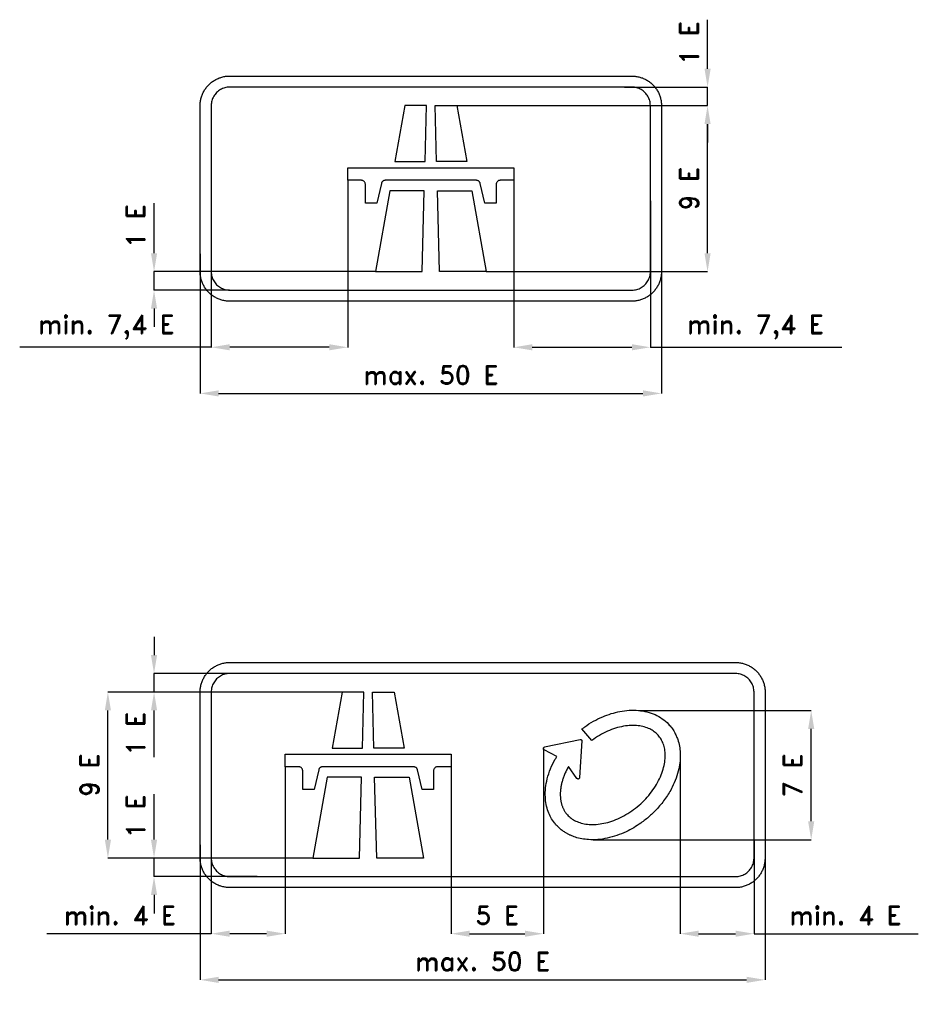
# Model space of a CAD drawing. Header units: millimetres. Extents: x 4784 to 17204, y -492 to 5860.
# Tile 5 of 5: x 14281 to 17204, y 1944 to 5146. Entities that reach past the tile are written whole.
import ezdxf

# ---------------------------------------------------------------- set-up
doc = ezdxf.new("R2010")
doc.units = ezdxf.units.MM
doc.header["$LTSCALE"] = 5
doc.layers.add('Kóty', color=2, linetype='Continuous')
doc.layers.add('Značka', color=7, linetype='Continuous')
doc.styles.get("Standard").update_dxf_attribs({"font": 'romand.shx', "height": 60})
doc.dimstyles.get("Standard").update_dxf_attribs({"dimtxt": 60, "dimasz": 60, "dimexe": 0.18, "dimexo": 0.0625, "dimgap": 30, "dimtad": 1, "dimdec": 0, "dimzin": 0, "dimdsep": 46, "dimtxsty": 'Standard', "dimcen": 0.09, "dimadec": 0, "dimazin": 0, "dimtfac": 1, "dimtdec": 0, "dimtofl": 0, "dimtmove": 0, "dimatfit": 3, "dimfxl": 1, "dimtolj": 1, "dimtzin": 0, "dimarcsym": 0})

# ---------------------------------------------------------------- blocks, each defined once
blk = doc.blocks.new('*D24')
at = {"layer": 'Defpoints', "color": 0, "transparency": 16777216}
for p in [(16429.2, 2762.6), (16669.3, 2479.5), (16669.3, 2174)]:
    blk.add_point(p, dxfattribs=at)
at = {"layer": 'Kóty', "color": 0, "lineweight": -2, "transparency": 16777216}
for p, q in [((16429.2, 2762.5), (16429.2, 2173.8)), ((16669.3, 2479.4), (16669.3, 2173.8)), ((16489.2, 2174), (16609.3, 2174)), ((16669.3, 2174), (17203.6, 2174))]:
    blk.add_line(p, q, dxfattribs=at)
at = {"layer": 'Kóty', "color": 0, "transparency": 16777216}
for points in [[(16489.2, 2184), (16489.2, 2164), (16429.2, 2174)], [(16609.3, 2184), (16609.3, 2164), (16669.3, 2174)]]:
    blk.add_solid(points, dxfattribs=at)
at = {"layer": 'Kóty', "color": 0, "transparency": 16777216, "insert": (16966.4, 2234), "char_height": 60, "attachment_point": 5}
blk.add_mtext('\\A1;min. 4 E', dxfattribs=at)
blk = doc.blocks.new('*D25')
at = {"layer": 'Defpoints', "color": 0, "transparency": 16777216}
for p in [(15984.5, 2776.3), (15684.5, 2737.2), (15984.5, 2174)]:
    blk.add_point(p, dxfattribs=at)
at = {"layer": 'Kóty', "color": 0, "lineweight": -2, "transparency": 16777216}
for p, q in [((15984.5, 2776.3), (15984.5, 2173.8)), ((15684.5, 2737.2), (15684.5, 2173.8)), ((15744.5, 2174), (15924.5, 2174))]:
    blk.add_line(p, q, dxfattribs=at)
at = {"layer": 'Kóty', "color": 0, "transparency": 16777216}
for points in [[(15744.5, 2184), (15744.5, 2164), (15684.5, 2174)], [(15924.5, 2184), (15924.5, 2164), (15984.5, 2174)]]:
    blk.add_solid(points, dxfattribs=at)
at = {"layer": 'Kóty', "color": 0, "transparency": 16777216, "insert": (15834.5, 2234), "char_height": 60, "attachment_point": 5}
blk.add_mtext('\\A1;5 E', dxfattribs=at)
blk = doc.blocks.new('*D26')
at = {"layer": 'Defpoints', "color": 0, "transparency": 16777216}
for p in [(15144.5, 2717), (14904.3, 2479), (14904.3, 2174)]:
    blk.add_point(p, dxfattribs=at)
at = {"layer": 'Kóty', "color": 0, "lineweight": -2, "transparency": 16777216}
for p, q in [((15144.5, 2716.9), (15144.5, 2173.8)), ((14904.3, 2479), (14904.3, 2173.8)), ((14904.3, 2174), (14370, 2174)), ((15084.5, 2174), (14964.3, 2174))]:
    blk.add_line(p, q, dxfattribs=at)
at = {"layer": 'Kóty', "color": 0, "transparency": 16777216}
for points in [[(14964.3, 2184), (14964.3, 2164), (14904.3, 2174)], [(15084.5, 2184), (15084.5, 2164), (15144.5, 2174)]]:
    blk.add_solid(points, dxfattribs=at)
at = {"layer": 'Kóty', "color": 0, "transparency": 16777216, "insert": (14607.2, 2234), "char_height": 60, "attachment_point": 5}
blk.add_mtext('\\A1;min. 4 E', dxfattribs=at)
blk = doc.blocks.new('*D27')
at = {"layer": 'Defpoints', "color": 0, "transparency": 16777216}
for p in [(15348.3, 4624.1), (14904.3, 4597.1), (14904.3, 4081.1)]:
    blk.add_point(p, dxfattribs=at)
at = {"layer": 'Kóty', "color": 0, "lineweight": -2, "transparency": 16777216}
for p, q in [((15348.3, 4624), (15348.3, 4080.9)), ((14904.3, 4597.1), (14904.3, 4080.9)), ((14904.3, 4081.1), (14281.4, 4081.1)), ((15288.3, 4081.1), (14964.3, 4081.1))]:
    blk.add_line(p, q, dxfattribs=at)
at = {"layer": 'Kóty', "color": 0, "transparency": 16777216}
for points in [[(14964.3, 4091.1), (14964.3, 4071.1), (14904.3, 4081.1)], [(15288.3, 4091.1), (15288.3, 4071.1), (15348.3, 4081.1)]]:
    blk.add_solid(points, dxfattribs=at)
at = {"layer": 'Kóty', "color": 0, "transparency": 16777216, "insert": (14562.9, 4146.8), "char_height": 60, "attachment_point": 5}
blk.add_mtext('\\A1;min. 7,4 E', dxfattribs=at)
blk = doc.blocks.new('*D28')
at = {"layer": 'Defpoints', "color": 0, "transparency": 16777216}
for p in [(15888.3, 4624.1), (16332.3, 4557.4), (16332.3, 4081.1)]:
    blk.add_point(p, dxfattribs=at)
at = {"layer": 'Kóty', "color": 0, "lineweight": -2, "transparency": 16777216}
for p, q in [((15888.3, 4624.1), (15888.3, 4080.9)), ((16332.3, 4557.4), (16332.3, 4080.9)), ((15948.3, 4081.1), (16272.3, 4081.1)), ((16332.3, 4081.1), (16955.2, 4081.1))]:
    blk.add_line(p, q, dxfattribs=at)
at = {"layer": 'Kóty', "color": 0, "transparency": 16777216}
for points in [[(15948.3, 4091.1), (15948.3, 4071.1), (15888.3, 4081.1)], [(16272.3, 4091.1), (16272.3, 4071.1), (16332.3, 4081.1)]]:
    blk.add_solid(points, dxfattribs=at)
at = {"layer": 'Kóty', "color": 0, "transparency": 16777216, "insert": (16673.7, 4146.8), "char_height": 60, "attachment_point": 5}
blk.add_mtext('\\A1;min. 7,4 E', dxfattribs=at)
blk = doc.blocks.new('*D29')
at = {"layer": 'Defpoints', "color": 0, "transparency": 16777216}
for p in [(15703.1, 4867.1), (16518.3, 4867.1), (15798.3, 4327.1)]:
    blk.add_point(p, dxfattribs=at)
at = {"layer": 'Kóty', "color": 0, "lineweight": -2, "transparency": 16777216}
for p, q in [((15703.2, 4867.1), (16518.5, 4867.1)), ((16518.3, 4387.1), (16518.3, 4807.1)), ((15798.4, 4327.1), (16518.5, 4327.1))]:
    blk.add_line(p, q, dxfattribs=at)
at = {"layer": 'Kóty', "color": 0, "transparency": 16777216}
for points in [[(16508.3, 4807.1), (16528.3, 4807.1), (16518.3, 4867.1)], [(16508.3, 4387.1), (16528.3, 4387.1), (16518.3, 4327.1)]]:
    blk.add_solid(points, dxfattribs=at)
at = {"layer": 'Kóty', "color": 0, "transparency": 16777216, "insert": (16458.3, 4597.1), "char_height": 60, "attachment_point": 5, "rotation": 90}
blk.add_mtext('\\A1;9 E', dxfattribs=at)
blk = doc.blocks.new('*D30')
at = {"layer": 'Defpoints', "color": 0, "transparency": 16777216}
for p in [(16293.6, 2900), (16855.3, 2900), (16146.1, 2479.5)]:
    blk.add_point(p, dxfattribs=at)
at = {"layer": 'Kóty', "color": 0, "lineweight": -2, "transparency": 16777216}
for p, q in [((16293.7, 2900), (16855.5, 2900)), ((16855.3, 2539.5), (16855.3, 2840)), ((16146.2, 2479.5), (16855.5, 2479.5))]:
    blk.add_line(p, q, dxfattribs=at)
at = {"layer": 'Kóty', "color": 0, "transparency": 16777216}
for points in [[(16845.3, 2840), (16865.3, 2840), (16855.3, 2900)], [(16845.3, 2539.5), (16865.3, 2539.5), (16855.3, 2479.5)]]:
    blk.add_solid(points, dxfattribs=at)
at = {"layer": 'Kóty', "color": 0, "transparency": 16777216, "insert": (16795.3, 2689.7), "char_height": 60, "attachment_point": 5, "rotation": 90}
blk.add_mtext('\\A1;7 E', dxfattribs=at)
blk = doc.blocks.new('*D31')
at = {"layer": 'Defpoints', "color": 0, "transparency": 16777216}
for p in [(14568.3, 2960), (15329.6, 2960), (15234.4, 2420)]:
    blk.add_point(p, dxfattribs=at)
at = {"layer": 'Kóty', "color": 0, "lineweight": -2, "transparency": 16777216}
for p, q in [((15329.6, 2960), (14568.1, 2960)), ((14568.3, 2480), (14568.3, 2900)), ((15234.4, 2420), (14568.1, 2420))]:
    blk.add_line(p, q, dxfattribs=at)
at = {"layer": 'Kóty', "color": 0, "transparency": 16777216}
for points in [[(14558.3, 2900), (14578.3, 2900), (14568.3, 2960)], [(14558.3, 2480), (14578.3, 2480), (14568.3, 2420)]]:
    blk.add_solid(points, dxfattribs=at)
at = {"layer": 'Kóty', "color": 0, "transparency": 16777216, "insert": (14508.3, 2690), "char_height": 60, "attachment_point": 5, "rotation": 90}
blk.add_mtext('\\A1;9 E', dxfattribs=at)
blk = doc.blocks.new('*D32')
at = {"layer": 'Defpoints', "color": 0, "transparency": 16777216}
for p in [(14868.3, 4384.6), (16368.3, 4384.6), (16368.3, 3931.1)]:
    blk.add_point(p, dxfattribs=at)
at = {"layer": 'Kóty', "color": 0, "lineweight": -2, "transparency": 16777216}
for p, q in [((14868.3, 4384.5), (14868.3, 3930.9)), ((16368.3, 4384.5), (16368.3, 3930.9)), ((14928.3, 3931.1), (16308.3, 3931.1))]:
    blk.add_line(p, q, dxfattribs=at)
at = {"layer": 'Kóty', "color": 0, "transparency": 16777216}
for points in [[(14928.3, 3941.1), (14928.3, 3921.1), (14868.3, 3931.1)], [(16308.3, 3941.1), (16308.3, 3921.1), (16368.3, 3931.1)]]:
    blk.add_solid(points, dxfattribs=at)
at = {"layer": 'Kóty', "color": 0, "transparency": 16777216, "insert": (15618.3, 3991.1), "char_height": 60, "attachment_point": 5}
blk.add_mtext('\\A1;max. 50 E', dxfattribs=at)
blk = doc.blocks.new('*D33')
at = {"layer": 'Defpoints', "color": 0, "transparency": 16777216}
for p in [(14868.3, 2462.6), (16705.3, 2462.6), (16705.3, 2024)]:
    blk.add_point(p, dxfattribs=at)
at = {"layer": 'Kóty', "color": 0, "lineweight": -2, "transparency": 16777216}
for p, q in [((14868.3, 2462.6), (14868.3, 2023.8)), ((16705.3, 2462.6), (16705.3, 2023.8)), ((14928.3, 2024), (16645.3, 2024))]:
    blk.add_line(p, q, dxfattribs=at)
at = {"layer": 'Kóty', "color": 0, "transparency": 16777216}
for points in [[(14928.3, 2034), (14928.3, 2014), (14868.3, 2024)], [(16645.3, 2034), (16645.3, 2014), (16705.3, 2024)]]:
    blk.add_solid(points, dxfattribs=at)
at = {"layer": 'Kóty', "color": 0, "transparency": 16777216, "insert": (15786.8, 2084), "char_height": 60, "attachment_point": 5}
blk.add_mtext('\\A1;max. 50 E', dxfattribs=at)

msp = doc.modelspace()

# ---------------------------------------------------------------- linework, layer by layer
at = {"layer": 'Kóty'}
for p, q in [((16518.3, 4987.1), (16518.3, 5146.5)), ((16247.9, 4927.1), (16518.5, 4927.1)), ((16285.4, 4867.1), (16518.5, 4867.1)), ((16518.3, 4807.1), (16518.3, 4747.1)), ((14718.3, 4387.1), (14718.3, 4549.5)), ((15438.2, 4327.1), (14718.1, 4327.1)), ((14964.2, 4267.1), (14718.1, 4267.1)), ((14718.3, 4207.1), (14718.3, 4147.1)), ((14718.3, 3140), (14718.3, 3080)), ((15068.6, 3020), (14718.1, 3020)), ((15329.6, 2960), (14718.1, 2960)), ((14718.3, 2747.6), (14718.3, 2900)), ((14718.3, 2480), (14718.3, 2628.1)), ((15212.6, 2420), (14718.1, 2420)), ((15053.6, 2360), (14718.1, 2360)), ((14718.3, 2300), (14718.3, 2240))]:
    msp.add_line(p, q, dxfattribs=at)
for points in [[(16518.3, 4867.1), (16518.3, 4927.1)], [(14718.3, 4267.1), (14718.3, 4327.1)], [(14718.3, 2960), (14718.3, 3020)], [(14718.3, 2360), (14718.3, 2420)]]:
    msp.add_lwpolyline(points, dxfattribs=at)
for points in [[(16508.3, 4987.1), (16528.3, 4987.1), (16518.3, 4927.1)], [(16508.3, 4807.1), (16528.3, 4807.1), (16518.3, 4867.1)], [(14708.3, 4387.1), (14728.3, 4387.1), (14718.3, 4327.1)], [(14708.3, 4207.1), (14728.3, 4207.1), (14718.3, 4267.1)], [(14708.3, 3080), (14728.3, 3080), (14718.3, 3020)], [(14708.3, 2900), (14728.3, 2900), (14718.3, 2960)], [(14708.3, 2480), (14728.3, 2480), (14718.3, 2420)], [(14708.3, 2300), (14728.3, 2300), (14718.3, 2360)]]:
    msp.add_solid(points, dxfattribs=at)
at = {"layer": 'Značka', "color": 3}
for points in [[(14964.3, 4231.1), (14963.9, 4231.1), (14963.5, 4231.1, -0.03218), (14951.2, 4232, -0.035443), (14939, 4234.5, -0.036267), (14927.2, 4238.5, -0.034421), (14916.1, 4244.1, -0.033721), (14905.7, 4251, -0.034085), (14896.4, 4259.2, -0.034209), (14888.2, 4268.5, -0.034229), (14881.3, 4278.9, -0.034044), (14875.7, 4290, -0.033412), (14871.7, 4301.8, -0.034127), (14869.1, 4314, -0.036745), (14868.3, 4326.4), (14868.3, 4326.7), (14868.3, 4327.1), (14868.3, 4867.1), (14868.3, 4867.5), (14868.3, 4867.9, -0.03218), (14869.2, 4880.3, -0.035443), (14871.7, 4892.4, -0.036267), (14875.7, 4904.2, -0.034421), (14881.3, 4915.3, -0.033721), (14888.2, 4925.7, -0.034085), (14896.4, 4935, -0.034209), (14905.7, 4943.2, -0.034229), (14916.1, 4950.1, -0.034044), (14927.2, 4955.7, -0.033412), (14939, 4959.7, -0.034127), (14951.2, 4962.3, -0.036745), (14963.5, 4963.1), (14963.9, 4963.1), (14964.3, 4963.1), (16272.3, 4963.1), (16272.7, 4963.1), (16273.1, 4963.1, -0.03218), (16285.5, 4962.2, -0.035443), (16297.6, 4959.7, -0.036267), (16309.4, 4955.7, -0.034421), (16320.5, 4950.1, -0.033721), (16330.9, 4943.2, -0.034085), (16340.2, 4935, -0.034209), (16348.4, 4925.7, -0.034229), (16355.3, 4915.3, -0.034044), (16360.9, 4904.2, -0.033412), (16364.9, 4892.4, -0.034127), (16367.5, 4880.3, -0.036745), (16368.3, 4867.9), (16368.3, 4867.5), (16368.3, 4867.1), (16368.3, 4327.1), (16368.3, 4326.7), (16368.3, 4326.4, -0.03218), (16367.4, 4314, -0.035443), (16364.9, 4301.8, -0.036267), (16360.9, 4290, -0.034421), (16355.3, 4278.9, -0.033721), (16348.4, 4268.6, -0.034085), (16340.2, 4259.2, -0.034209), (16330.9, 4251, -0.034229), (16320.5, 4244.1, -0.034044), (16309.4, 4238.5, -0.033412), (16297.6, 4234.5, -0.034127), (16285.4, 4231.9, -0.036745), (16273.1, 4231.1), (16272.7, 4231.1), (16272.3, 4231.1), (14964.3, 4231.1)], [(14964.3, 4231.1), (14963.9, 4231.1), (14963.5, 4231.1, -0.03218), (14951.2, 4232, -0.035443), (14939, 4234.5, -0.036267), (14927.2, 4238.5, -0.034421), (14916.1, 4244.1, -0.033721), (14905.7, 4251, -0.034085), (14896.4, 4259.2, -0.034209), (14888.2, 4268.5, -0.034229), (14881.3, 4278.9, -0.034044), (14875.7, 4290, -0.033412), (14871.7, 4301.8, -0.034127), (14869.1, 4314, -0.036745), (14868.3, 4326.4), (14868.3, 4326.7), (14868.3, 4327.1), (14868.3, 4867.1), (14868.3, 4867.5), (14868.3, 4867.9, -0.03218), (14869.2, 4880.3, -0.035443), (14871.7, 4892.4, -0.036267), (14875.7, 4904.2, -0.034421), (14881.3, 4915.3, -0.033721), (14888.2, 4925.7, -0.034085), (14896.4, 4935, -0.034209), (14905.7, 4943.2, -0.034229), (14916.1, 4950.1, -0.034044), (14927.2, 4955.7, -0.033412), (14939, 4959.7, -0.034127), (14951.2, 4962.3, -0.036745), (14963.5, 4963.1), (14963.9, 4963.1), (14964.3, 4963.1), (16272.3, 4963.1), (16272.7, 4963.1), (16273.1, 4963.1, -0.03218), (16285.5, 4962.2, -0.035443), (16297.6, 4959.7, -0.036267), (16309.4, 4955.7, -0.034421), (16320.5, 4950.1, -0.033721), (16330.9, 4943.2, -0.034085), (16340.2, 4935, -0.034209), (16348.4, 4925.7, -0.034229), (16355.3, 4915.3, -0.034044), (16360.9, 4904.2, -0.033412), (16364.9, 4892.4, -0.034127), (16367.5, 4880.3, -0.036745), (16368.3, 4867.9), (16368.3, 4867.5), (16368.3, 4867.1), (16368.3, 4327.1), (16368.3, 4326.7), (16368.3, 4326.4, -0.03218), (16367.4, 4314, -0.035443), (16364.9, 4301.8, -0.036267), (16360.9, 4290, -0.034421), (16355.3, 4278.9, -0.033721), (16348.4, 4268.6, -0.034085), (16340.2, 4259.2, -0.034209), (16330.9, 4251, -0.034229), (16320.5, 4244.1, -0.034044), (16309.4, 4238.5, -0.033412), (16297.6, 4234.5, -0.034127), (16285.4, 4231.9, -0.036745), (16273.1, 4231.1), (16272.7, 4231.1), (16272.3, 4231.1), (14964.3, 4231.1)], [(14964.3, 4267.1), (16272.3, 4267.1), (16272.5, 4267.1), (16272.8, 4267.1, 0.03218), (16280.5, 4267.7, 0.035443), (16288.1, 4269.2, 0.036267), (16295.5, 4271.7, 0.034421), (16302.4, 4275.2, 0.033721), (16308.9, 4279.5, 0.034085), (16314.7, 4284.7, 0.034209), (16319.9, 4290.5, 0.034229), (16324.2, 4297, 0.034044), (16327.7, 4303.9, 0.033412), (16330.2, 4311.3, 0.034127), (16331.8, 4318.9, 0.036745), (16332.3, 4326.6), (16332.3, 4326.9), (16332.3, 4327.1), (16332.3, 4867.1), (16332.3, 4867.3), (16332.3, 4867.6, 0.03218), (16331.8, 4875.3, 0.035443), (16330.2, 4882.9, 0.036267), (16327.7, 4890.3, 0.034421), (16324.2, 4897.3, 0.033721), (16319.9, 4903.7, 0.034085), (16314.7, 4909.5, 0.034209), (16308.9, 4914.7, 0.034229), (16302.4, 4919, 0.034044), (16295.5, 4922.5, 0.033412), (16288.1, 4925, 0.034127), (16280.5, 4926.6, 0.036745), (16272.8, 4927.1), (16272.5, 4927.1), (16272.3, 4927.1), (14964.3, 4927.1), (14964.1, 4927.1), (14963.8, 4927.1, 0.03218), (14956.1, 4926.6, 0.035443), (14948.5, 4925, 0.036267), (14941.1, 4922.5, 0.034421), (14934.2, 4919, 0.033721), (14927.7, 4914.7, 0.034085), (14921.9, 4909.5, 0.034209), (14916.7, 4903.7, 0.034229), (14912.4, 4897.3, 0.034044), (14908.9, 4890.3, 0.033412), (14906.4, 4882.9, 0.034127), (14904.8, 4875.3, 0.036745), (14904.3, 4867.6), (14904.3, 4867.3), (14904.3, 4867.1), (14904.3, 4327.1), (14904.3, 4326.9), (14904.3, 4326.6, 0.03218), (14904.8, 4318.9, 0.035443), (14906.4, 4311.3, 0.036267), (14908.9, 4303.9, 0.034421), (14912.4, 4297, 0.033721), (14916.7, 4290.5, 0.034085), (14921.9, 4284.7, 0.034209), (14927.7, 4279.5, 0.034229), (14934.2, 4275.2, 0.034044), (14941.1, 4271.8, 0.033412), (14948.5, 4269.2, 0.034127), (14956.1, 4267.6, 0.036745), (14963.8, 4267.1), (14964.1, 4267.1), (14964.3, 4267.1)], [(15779.1, 4613.7), (15778.9, 4614.2, 0.00913), (15778.8, 4614.8, 0.047756), (15777.8, 4617, 0.04803), (15776.5, 4619, 0.059572), (15774.3, 4621.2, 0.058396), (15771.8, 4622.8, 0.048246), (15769.5, 4623.7, 0.052376), (15767.1, 4624.1, 0.010394), (15766.5, 4624.1), (15765.9, 4624.1), (15470.7, 4624.1), (15470.1, 4624.1, 0.00913), (15469.5, 4624.1, 0.047756), (15467.1, 4623.6, 0.04803), (15464.8, 4622.8, 0.059572), (15462.3, 4621.2, 0.058396), (15460.1, 4619, 0.048246), (15458.8, 4617, 0.052376), (15457.9, 4614.8, 0.010394), (15457.7, 4614.2, 0.003466), (15457.5, 4613.7), (15442.8, 4549.9), (15405.7, 4549.9), (15405.7, 4610.6, 0.003577), (15405.7, 4611.3, 0.010727), (15405.6, 4612, 0.055715), (15405, 4614.8, 0.056166), (15403.9, 4617.4, 0.06969), (15401.7, 4620.2, 0.068355), (15398.9, 4622.3, 0.056428), (15396.3, 4623.5, 0.061122), (15393.6, 4624, 0.012202), (15392.9, 4624.1, 0.004069), (15392.2, 4624.1), (15348.3, 4624.1), (15348.3, 4664.6), (15888.3, 4664.6), (15888.3, 4624.1), (15844.4, 4624.1, 0.003577), (15843.7, 4624.1, 0.010727), (15843, 4624, 0.055715), (15840.3, 4623.5, 0.056166), (15837.7, 4622.3, 0.06969), (15834.9, 4620.2, 0.068355), (15832.7, 4617.4, 0.056428), (15831.6, 4614.8, 0.061122), (15831, 4612, 0.012202), (15831, 4611.3, 0.004069), (15830.9, 4610.6), (15830.9, 4549.9), (15793.8, 4549.9), (15779.1, 4613.7)], [(14964.3, 2324), (14963.9, 2324), (14963.5, 2324, -0.03218), (14951.2, 2324.9, -0.035443), (14939, 2327.4, -0.036267), (14927.2, 2331.4, -0.034421), (14916.1, 2337, -0.033721), (14905.7, 2343.9, -0.034085), (14896.4, 2352.1, -0.034209), (14888.2, 2361.4, -0.034229), (14881.3, 2371.8, -0.034044), (14875.7, 2382.9, -0.033412), (14871.7, 2394.7, -0.034127), (14869.1, 2406.8, -0.036745), (14868.3, 2419.2), (14868.3, 2419.6), (14868.3, 2420), (14868.3, 2960), (14868.3, 2960.4), (14868.3, 2960.7, -0.03218), (14869.2, 2973.1, -0.035443), (14871.7, 2985.3, -0.036267), (14875.7, 2997.1, -0.034421), (14881.3, 3008.2, -0.033721), (14888.2, 3018.5, -0.034085), (14896.4, 3027.9, -0.034209), (14905.7, 3036.1, -0.034229), (14916.1, 3043, -0.034044), (14927.2, 3048.6, -0.033412), (14939, 3052.6, -0.034127), (14951.2, 3055.2, -0.036745), (14963.5, 3056), (14963.9, 3056), (14964.3, 3056), (16609.3, 3056), (16609.7, 3056), (16610.1, 3056, -0.03218), (16622.5, 3055.1, -0.035443), (16634.6, 3052.6, -0.036267), (16646.4, 3048.6, -0.034421), (16657.5, 3043, -0.033721), (16667.9, 3036.1, -0.034085), (16677.2, 3027.9, -0.034209), (16685.4, 3018.5, -0.034229), (16692.3, 3008.2, -0.034044), (16697.9, 2997.1, -0.033412), (16701.9, 2985.3, -0.034127), (16704.5, 2973.1, -0.036745), (16705.3, 2960.7), (16705.3, 2960.4), (16705.3, 2960), (16705.3, 2420), (16705.3, 2419.6), (16705.3, 2419.2, -0.03218), (16704.4, 2406.8, -0.035443), (16701.9, 2394.7, -0.036267), (16697.9, 2382.9, -0.034421), (16692.3, 2371.8, -0.033721), (16685.4, 2361.4, -0.034085), (16677.2, 2352.1, -0.034209), (16667.9, 2343.9, -0.034229), (16657.5, 2337, -0.034044), (16646.4, 2331.4, -0.033412), (16634.6, 2327.4, -0.034127), (16622.4, 2324.8, -0.036745), (16610.1, 2324), (16609.7, 2324), (16609.3, 2324), (14964.3, 2324)], [(14964.3, 2324), (14963.9, 2324), (14963.5, 2324, -0.03218), (14951.2, 2324.9, -0.035443), (14939, 2327.4, -0.036267), (14927.2, 2331.4, -0.034421), (14916.1, 2337, -0.033721), (14905.7, 2343.9, -0.034085), (14896.4, 2352.1, -0.034209), (14888.2, 2361.4, -0.034229), (14881.3, 2371.8, -0.034044), (14875.7, 2382.9, -0.033412), (14871.7, 2394.7, -0.034127), (14869.1, 2406.8, -0.036745), (14868.3, 2419.2), (14868.3, 2419.6), (14868.3, 2420), (14868.3, 2960), (14868.3, 2960.4), (14868.3, 2960.7, -0.03218), (14869.2, 2973.1, -0.035443), (14871.7, 2985.3, -0.036267), (14875.7, 2997.1, -0.034421), (14881.3, 3008.2, -0.033721), (14888.2, 3018.5, -0.034085), (14896.4, 3027.9, -0.034209), (14905.7, 3036.1, -0.034229), (14916.1, 3043, -0.034044), (14927.2, 3048.6, -0.033412), (14939, 3052.6, -0.034127), (14951.2, 3055.2, -0.036745), (14963.5, 3056), (14963.9, 3056), (14964.3, 3056), (16609.3, 3056), (16609.7, 3056), (16610.1, 3056, -0.03218), (16622.5, 3055.1, -0.035443), (16634.6, 3052.6, -0.036267), (16646.4, 3048.6, -0.034421), (16657.5, 3043, -0.033721), (16667.9, 3036.1, -0.034085), (16677.2, 3027.9, -0.034209), (16685.4, 3018.5, -0.034229), (16692.3, 3008.2, -0.034044), (16697.9, 2997.1, -0.033412), (16701.9, 2985.3, -0.034127), (16704.5, 2973.1, -0.036745), (16705.3, 2960.7), (16705.3, 2960.4), (16705.3, 2960), (16705.3, 2420), (16705.3, 2419.6), (16705.3, 2419.2, -0.03218), (16704.4, 2406.8, -0.035443), (16701.9, 2394.7, -0.036267), (16697.9, 2382.9, -0.034421), (16692.3, 2371.8, -0.033721), (16685.4, 2361.4, -0.034085), (16677.2, 2352.1, -0.034209), (16667.9, 2343.9, -0.034229), (16657.5, 2337, -0.034044), (16646.4, 2331.4, -0.033412), (16634.6, 2327.4, -0.034127), (16622.4, 2324.8, -0.036745), (16610.1, 2324), (16609.7, 2324), (16609.3, 2324), (14964.3, 2324)], [(14964.3, 2360), (16609.3, 2360), (16609.5, 2360), (16609.8, 2360, 0.03218), (16617.5, 2360.5, 0.035443), (16625.1, 2362.1, 0.036267), (16632.5, 2364.6, 0.034421), (16639.4, 2368.1, 0.033721), (16645.9, 2372.4, 0.034085), (16651.7, 2377.6, 0.034209), (16656.9, 2383.4, 0.034229), (16661.2, 2389.8, 0.034044), (16664.7, 2396.8, 0.033412), (16667.2, 2404.2, 0.034127), (16668.8, 2411.8, 0.036745), (16669.3, 2419.5), (16669.3, 2419.7), (16669.3, 2420), (16669.3, 2960), (16669.3, 2960.2), (16669.3, 2960.5, 0.03218), (16668.8, 2968.2, 0.035443), (16667.2, 2975.8, 0.036267), (16664.7, 2983.2, 0.034421), (16661.2, 2990.1, 0.033721), (16656.9, 2996.6, 0.034085), (16651.7, 3002.4, 0.034209), (16645.9, 3007.6, 0.034229), (16639.4, 3011.9, 0.034044), (16632.5, 3015.3, 0.033412), (16625.1, 3017.9, 0.034127), (16617.5, 3019.5, 0.036745), (16609.8, 3020), (16609.5, 3020), (16609.3, 3020), (14964.3, 3020), (14964.1, 3020), (14963.8, 3020, 0.03218), (14956.1, 3019.4, 0.035443), (14948.5, 3017.9, 0.036267), (14941.1, 3015.4, 0.034421), (14934.2, 3011.9, 0.033721), (14927.7, 3007.6, 0.034085), (14921.9, 3002.4, 0.034209), (14916.7, 2996.6, 0.034229), (14912.4, 2990.1, 0.034044), (14908.9, 2983.2, 0.033412), (14906.4, 2975.8, 0.034127), (14904.8, 2968.2, 0.036745), (14904.3, 2960.5), (14904.3, 2960.2), (14904.3, 2960), (14904.3, 2420), (14904.3, 2419.7), (14904.3, 2419.5, 0.03218), (14904.8, 2411.8, 0.035443), (14906.4, 2404.2, 0.036267), (14908.9, 2396.8, 0.034421), (14912.4, 2389.8, 0.033721), (14916.7, 2383.4, 0.034085), (14921.9, 2377.6, 0.034209), (14927.7, 2372.4, 0.034229), (14934.2, 2368.1, 0.034044), (14941.1, 2364.6, 0.033412), (14948.5, 2362.1, 0.034127), (14956.1, 2360.5, 0.036745), (14963.8, 2360), (14964.1, 2360), (14964.3, 2360)], [(15987.1, 2772), (15987.1, 2772), (15987, 2772), (15986.9, 2772.1), (15986.8, 2772.2), (15986.8, 2772.2), (15986.8, 2772.2), (15986.7, 2772.2), (15986.7, 2772.3), (15986.6, 2772.3), (15986.6, 2772.3), (15986.5, 2772.3), (15986.5, 2772.4), (15986.4, 2772.4), (15986.4, 2772.5), (15986.3, 2772.5), (15986.3, 2772.5), (15986.3, 2772.6), (15986.3, 2772.6), (15986.3, 2772.6), (15986.2, 2772.6), (15986.2, 2772.6), (15986.2, 2772.6), (15986.1, 2772.7), (15986.1, 2772.7), (15986, 2772.8), (15986, 2772.8), (15985.9, 2772.8), (15985.9, 2772.9), (15985.8, 2772.9), (15985.8, 2773), (15985.8, 2773), (15985.8, 2773), (15985.8, 2773), (15985.8, 2773), (15985.7, 2773.1), (15985.7, 2773.1), (15985.7, 2773.1), (15985.6, 2773.2), (15985.6, 2773.2), (15985.6, 2773.3), (15985.5, 2773.3), (15985.5, 2773.4), (15985.4, 2773.4), (15985.4, 2773.5), (15985.4, 2773.5), (15985.4, 2773.5), (15985.4, 2773.5), (15985.4, 2773.5), (15985.3, 2773.6), (15985.3, 2773.6), (15985.3, 2773.6), (15985.2, 2773.7), (15985.2, 2773.7), (15985.2, 2773.8), (15985.1, 2773.9), (15985.1, 2773.9), (15985.1, 2774), (15985.1, 2774), (15985, 2774), (15985, 2774), (15985, 2774.1), (15985, 2774.1), (15985, 2774.1), (15985, 2774.2), (15985, 2774.2), (15984.9, 2774.3), (15984.9, 2774.3), (15984.9, 2774.4), (15984.9, 2774.4), (15984.8, 2774.5), (15984.8, 2774.6), (15984.8, 2774.6), (15984.8, 2774.6), (15984.8, 2774.6), (15984.8, 2774.6), (15984.8, 2774.7), (15984.7, 2774.7), (15984.7, 2774.8), (15984.7, 2774.8), (15984.7, 2774.9), (15984.7, 2774.9), (15984.7, 2775), (15984.6, 2775), (15984.6, 2775.1), (15984.6, 2775.2), (15984.6, 2775.2), (15984.6, 2775.2), (15984.6, 2775.3), (15984.6, 2775.3), (15984.6, 2775.3), (15984.6, 2775.3), (15984.6, 2775.4), (15984.5, 2775.4), (15984.5, 2775.5), (15984.5, 2775.5), (15984.5, 2775.6), (15984.5, 2775.7), (15984.5, 2775.7), (15984.5, 2775.8), (15984.5, 2775.9), (15984.5, 2775.9), (15984.5, 2775.9), (15984.5, 2775.9), (15984.5, 2775.9), (15984.5, 2776), (15984.5, 2776), (15984.5, 2776.1), (15984.5, 2776.1), (15984.5, 2776.2), (15984.5, 2776.3), (15984.5, 2776.3), (15984.5, 2776.4), (15984.5, 2776.4), (15984.5, 2776.5), (15984.5, 2776.5), (15984.5, 2776.5), (15984.5, 2776.5), (15984.5, 2776.6), (15984.5, 2776.6), (15984.5, 2776.7), (15984.5, 2776.7), (15984.5, 2776.8), (15984.5, 2776.8), (15984.5, 2776.9), (15984.5, 2777), (15984.5, 2777), (15984.5, 2777.1), (15984.5, 2777.2), (15984.5, 2777.2), (15984.5, 2777.2), (15984.5, 2777.2), (15984.5, 2777.2), (15984.5, 2777.3), (15984.5, 2777.3), (15984.5, 2777.4), (15984.6, 2777.4), (15984.6, 2777.5), (15984.6, 2777.5), (15984.6, 2777.6), (15984.6, 2777.7), (15984.6, 2777.7), (15984.6, 2777.8), (15984.7, 2777.8), (15984.7, 2777.8), (15984.9, 2778.4), (15985.2, 2779), (15985.5, 2779.5), (15986, 2780), (15986.5, 2780.4), (15987, 2780.8), (15987, 2780.8), (15987, 2780.8), (15987.1, 2780.8), (15987.1, 2780.8), (15987.2, 2780.8), (15987.2, 2780.9), (15987.3, 2780.9), (15987.3, 2780.9), (15987.4, 2780.9), (15987.4, 2781), (15987.5, 2781), (15987.6, 2781), (15987.6, 2781), (15987.6, 2781), (15987.6, 2781), (15987.6, 2781), (15987.7, 2781.1), (15987.7, 2781.1), (15987.8, 2781.1), (15987.8, 2781.1), (15987.9, 2781.1), (15987.9, 2781.1), (15988, 2781.2), (15988, 2781.2), (15988.1, 2781.2), (15988.2, 2781.2), (15988.2, 2781.2), (15988.2, 2781.2), (15988.3, 2781.2), (15988.3, 2781.2), (16103.5, 2806), (16103.5, 2806), (16103.6, 2806), (16104.1, 2806.1), (16104.1, 2806.1), (16104.1, 2806.1), (16104.2, 2806.1), (16104.2, 2806.1), (16104.3, 2806.1), (16104.3, 2806.1), (16104.4, 2806.1), (16104.4, 2806.1), (16104.5, 2806.1), (16104.5, 2806.1), (16104.6, 2806.1), (16104.6, 2806.1), (16104.6, 2806.1), (16104.6, 2806.1), (16104.7, 2806.1), (16104.7, 2806.1), (16104.7, 2806.1), (16104.8, 2806.1), (16104.8, 2806.1), (16104.9, 2806.1), (16104.9, 2806.1), (16105, 2806.1), (16105.1, 2806.1), (16105.1, 2806.1), (16105.2, 2806), (16105.3, 2806), (16105.3, 2806), (16105.3, 2806), (16105.3, 2806), (16105.3, 2806), (16105.4, 2806), (16105.4, 2806), (16105.5, 2806), (16105.5, 2806), (16105.6, 2806), (16105.6, 2806), (16105.7, 2805.9), (16105.8, 2805.9), (16105.8, 2805.9), (16105.9, 2805.9), (16105.9, 2805.9), (16105.9, 2805.9), (16105.9, 2805.9), (16105.9, 2805.9), (16106, 2805.9), (16106, 2805.8), (16106.1, 2805.8), (16106.1, 2805.8), (16106.2, 2805.8), (16106.2, 2805.8), (16106.3, 2805.7), (16106.4, 2805.7), (16106.4, 2805.7), (16106.5, 2805.7), (16106.5, 2805.7), (16106.5, 2805.7), (16106.5, 2805.7), (16106.5, 2805.7), (16106.6, 2805.6), (16106.6, 2805.6), (16106.7, 2805.6), (16106.7, 2805.6), (16106.8, 2805.5), (16106.8, 2805.5), (16106.9, 2805.5), (16106.9, 2805.4), (16107, 2805.4), (16107, 2805.4), (16107, 2805.4), (16107.1, 2805.3), (16107.1, 2805.3), (16107.1, 2805.3), (16107.1, 2805.3), (16107.2, 2805.3), (16107.2, 2805.3), (16107.3, 2805.2), (16107.3, 2805.2), (16107.4, 2805.1), (16107.4, 2805.1), (16107.5, 2805.1), (16107.5, 2805), (16107.6, 2805), (16107.6, 2805), (16107.6, 2805), (16107.6, 2805), (16107.6, 2805), (16107.6, 2804.9), (16107.7, 2804.9), (16107.7, 2804.9), (16107.8, 2804.8), (16107.8, 2804.8), (16107.8, 2804.7), (16107.9, 2804.7), (16107.9, 2804.6), (16108, 2804.6), (16108, 2804.5), (16108, 2804.5), (16108, 2804.5), (16108.1, 2804.5), (16108.1, 2804.5), (16108.1, 2804.5), (16108.1, 2804.4), (16108.2, 2804.4), (16108.2, 2804.4), (16108.2, 2804.3), (16108.3, 2804.3), (16108.3, 2804.2), (16108.4, 2804.2), (16108.4, 2804.1), (16108.4, 2804), (16108.4, 2804), (16108.4, 2804), (16108.5, 2804), (16108.5, 2804), (16108.5, 2804), (16108.5, 2803.9), (16108.5, 2803.9), (16108.6, 2803.8), (16108.6, 2803.8), (16108.6, 2803.7), (16108.7, 2803.7), (16108.7, 2803.6), (16108.7, 2803.6), (16108.8, 2803.5), (16108.8, 2803.5), (16108.8, 2803.5), (16108.8, 2803.5), (16108.8, 2803.5), (16108.8, 2803.4), (16108.8, 2803.4), (16108.9, 2803.3), (16108.9, 2803.3), (16108.9, 2803.2), (16108.9, 2803.1), (16109, 2803.1), (16109, 2803), (16109, 2803), (16109, 2802.9), (16109, 2802.9), (16109, 2802.9), (16109, 2802.9), (16109.1, 2802.9), (16109.1, 2802.8), (16109.1, 2802.8), (16109.1, 2802.7), (16109.1, 2802.7), (16109.1, 2802.6), (16109.2, 2802.5), (16109.2, 2802.5), (16109.2, 2802.4), (16109.2, 2802.4), (16109.2, 2802.3), (16109.2, 2802.3), (16109.2, 2802.3), (16109.2, 2802.3), (16109.2, 2802.2), (16109.2, 2802.2), (16109.3, 2802.1), (16109.3, 2802.1), (16109.3, 2802), (16109.3, 2802), (16109.3, 2801.9), (16109.3, 2801.8), (16109.3, 2801.8), (16109.3, 2801.7), (16109.3, 2801.6), (16109.3, 2801.6), (16109.3, 2801.6), (16109.3, 2801.6), (16109.3, 2801.6), (16109.3, 2801.6), (16109.3, 2801.5), (16109.3, 2801.4), (16109.4, 2801.4), (16109.4, 2801.3), (16109.4, 2801.3), (16109.4, 2801.2), (16109.4, 2801.1), (16109.4, 2801.1), (16109.3, 2801), (16109.3, 2801), (16109.3, 2801), (16109.3, 2800.9), (16109.3, 2800.8), (16102.2, 2681.7), (16102.2, 2681.6), (16102.2, 2681.6), (16102.2, 2681.4), (16102.1, 2681.3), (16102, 2680.6), (16101.8, 2680), (16101.5, 2679.4), (16101.1, 2678.9), (16100.7, 2678.4), (16100.2, 2678), (16099.7, 2677.7), (16099.1, 2677.4), (16098.5, 2677.2), (16097.9, 2677.1), (16097.3, 2677), (16096.6, 2677.1), (16096.6, 2677.1), (16096.6, 2677.1), (16096.5, 2677.1), (16096.5, 2677.1), (16096.4, 2677.1), (16096.4, 2677.1), (16096.3, 2677.1), (16096.3, 2677.1), (16096.2, 2677.1), (16096.1, 2677.2), (16096.1, 2677.2), (16096, 2677.2), (16096, 2677.2), (16096, 2677.2), (16096, 2677.2), (16096, 2677.2), (16095.9, 2677.2), (16095.9, 2677.2), (16095.8, 2677.3), (16095.8, 2677.3), (16095.7, 2677.3), (16095.7, 2677.3), (16095.6, 2677.3), (16095.5, 2677.4), (16095.5, 2677.4), (16095.4, 2677.4), (16095.4, 2677.4), (16095.4, 2677.4), (16095.4, 2677.4), (16095.4, 2677.4), (16095.3, 2677.4), (16095.3, 2677.5), (16095.2, 2677.5), (16095.2, 2677.5), (16095.1, 2677.5), (16095.1, 2677.6), (16095, 2677.6), (16095, 2677.6), (16094.9, 2677.7), (16094.8, 2677.7), (16094.8, 2677.7), (16094.8, 2677.7), (16094.8, 2677.7), (16094.8, 2677.7), (16094.8, 2677.8), (16094.7, 2677.8), (16094.7, 2677.8), (16094.6, 2677.8), (16094.6, 2677.9), (16094.5, 2677.9), (16094.5, 2677.9), (16094.4, 2678), (16094.4, 2678), (16094.3, 2678.1), (16094.3, 2678.1), (16094.3, 2678.1), (16094.3, 2678.1), (16094.3, 2678.1), (16094.2, 2678.1), (16094.2, 2678.2), (16094.2, 2678.2), (16094.1, 2678.2), (16094.1, 2678.3), (16094, 2678.3), (16094, 2678.4), (16093.9, 2678.4), (16093.9, 2678.4), (16093.8, 2678.5), (16093.8, 2678.5), (16093.8, 2678.5), (16093.8, 2678.5), (16093.8, 2678.5), (16093.8, 2678.6), (16093.7, 2678.6), (16093.7, 2678.6), (16093.7, 2678.7), (16093.6, 2678.7), (16093.6, 2678.8), (16093.5, 2678.8), (16093.5, 2678.9), (16093.5, 2678.9), (16093.4, 2679), (16093.4, 2679), (16093.4, 2679), (16093.4, 2679.1), (16093.3, 2679.1), (16066.1, 2718.1), (16064.5, 2715.2), (16062.9, 2712.2), (16061.3, 2709.3), (16059.8, 2706.4), (16058.4, 2703.4), (16057, 2700.5), (16055.7, 2697.5), (16054.4, 2694.6), (16053.2, 2691.7), (16052, 2688.7), (16050.9, 2685.8), (16049.8, 2682.9), (16048.8, 2680), (16047.8, 2677.1), (16046.9, 2674.2), (16046.1, 2671.3), (16045.3, 2668.5), (16044.5, 2665.6), (16043.8, 2662.8), (16043.2, 2660), (16042.6, 2657.2), (16042, 2654.4), (16041.5, 2651.6), (16041.1, 2648.9), (16040.7, 2646.2), (16040.4, 2643.5), (16040.1, 2640.8), (16039.9, 2638.1), (16039.7, 2635.5), (16039.5, 2632.9), (16039.5, 2630.3), (16039.4, 2627.8), (16039.4, 2625.3), (16039.5, 2622.8), (16039.6, 2620.3), (16039.7, 2617.9), (16039.9, 2615.5), (16040.2, 2613.2), (16040.4, 2610.8), (16040.8, 2608.6), (16041.1, 2606.3), (16041.5, 2604.1), (16042, 2601.9), (16042.5, 2599.7), (16043, 2597.6), (16043.6, 2595.5), (16044.2, 2593.4), (16044.8, 2591.4), (16045.5, 2589.4), (16046.2, 2587.5), (16047, 2585.5), (16047.8, 2583.6), (16048.6, 2581.8), (16049.5, 2580), (16050.4, 2578.2), (16051.3, 2576.4), (16052.3, 2574.7), (16053.3, 2573), (16054.3, 2571.3), (16055.4, 2569.7), (16056.5, 2568.1), (16057.6, 2566.5), (16058.8, 2565), (16060, 2563.5), (16062.7, 2560.4), (16065.5, 2557.5), (16068.4, 2554.7), (16071.6, 2552), (16074.8, 2549.4), (16078.3, 2547), (16081.9, 2544.7), (16085.7, 2542.5), (16089.7, 2540.5), (16093.8, 2538.6), (16098.2, 2536.9), (16102.7, 2535.3), (16107.3, 2533.9), (16112.2, 2532.6), (16117.2, 2531.5), (16122.4, 2530.7), (16127.7, 2530), (16133.2, 2529.5), (16138.8, 2529.2), (16144.6, 2529.1), (16150.4, 2529.2), (16156.4, 2529.5), (16162.5, 2530.1), (16168.7, 2530.9), (16175, 2531.9), (16181.4, 2533.1), (16187.8, 2534.5), (16194.3, 2536.2), (16200.8, 2538.1), (16207.3, 2540.3), (16213.9, 2542.6), (16220.4, 2545.2), (16227, 2548), (16233.5, 2551), (16240, 2554.2), (16246.5, 2557.6), (16253, 2561.3), (16259.3, 2565.1), (16265.6, 2569.1), (16271.8, 2573.3), (16277.9, 2577.7), (16284, 2582.3), (16289.9, 2587), (16295.6, 2591.9), (16301.3, 2596.9), (16306.8, 2602.1), (16312.2, 2607.4), (16317.4, 2612.8), (16322.4, 2618.4), (16327.3, 2624), (16331.9, 2629.8), (16336.4, 2635.6), (16340.7, 2641.5), (16344.8, 2647.5), (16348.7, 2653.6), (16352.4, 2659.7), (16355.9, 2665.8), (16359.1, 2671.9), (16362.1, 2678.1), (16364.9, 2684.2), (16367.5, 2690.4), (16369.8, 2696.5), (16371.9, 2702.6), (16373.8, 2708.6), (16375.4, 2714.6), (16376.9, 2720.5), (16378, 2726.3), (16379, 2732.1), (16379.7, 2737.8), (16380.2, 2743.3), (16380.5, 2748.8), (16380.6, 2754.1), (16380.5, 2759.3), (16380.1, 2764.3), (16379.6, 2769.2), (16378.9, 2774), (16378, 2778.7), (16376.9, 2783.1), (16375.6, 2787.5), (16374.2, 2791.6), (16372.7, 2795.7), (16370.9, 2799.6), (16369, 2803.3), (16367, 2806.9), (16364.8, 2810.4), (16362.4, 2813.7), (16359.9, 2816.9), (16357.3, 2819.9), (16354.5, 2822.9), (16351.5, 2825.7), (16348.4, 2828.4), (16345.1, 2831), (16341.7, 2833.4), (16338, 2835.7), (16334.2, 2837.9), (16330.3, 2839.9), (16326.1, 2841.8), (16321.8, 2843.5), (16317.3, 2845.1), (16312.6, 2846.5), (16307.8, 2847.7), (16302.7, 2848.8), (16297.6, 2849.7), (16292.2, 2850.4), (16286.8, 2850.9), (16281.1, 2851.2), (16275.4, 2851.3), (16269.5, 2851.1), (16263.5, 2850.8), (16257.4, 2850.2), (16251.2, 2849.5), (16244.9, 2848.5), (16238.6, 2847.2), (16232.1, 2845.8), (16225.7, 2844.1), (16219.2, 2842.2), (16212.6, 2840.1), (16206.1, 2837.7), (16199.5, 2835.1), (16192.9, 2832.3), (16186.4, 2829.3), (16179.9, 2826.1), (16173.4, 2822.7), (16167, 2819), (16160.6, 2815.2), (16154.3, 2811.2), (16148.1, 2807), (16142, 2802.6), (16109.9, 2840.1, -0.001053), (16114.4, 2843.4, -0.003159), (16118.8, 2846.6, -0.026815), (16147.1, 2864.7, -0.029816), (16177.2, 2879.4, -0.028287), (16204.9, 2889.7, -0.029685), (16233.5, 2896.7, -0.033491), (16263.4, 2900.5, -0.038728), (16293.6, 2900, -0.040907), (16321.1, 2895.5, -0.0471), (16347.5, 2886.4, -0.049419), (16370.9, 2873.2, -0.053291), (16391.2, 2855.6, -0.032819), (16401.6, 2843.3, -0.031513), (16410.3, 2829.9, -0.025194), (16416.3, 2818, -0.02422), (16421.2, 2805.6, -0.037354), (16426.7, 2784.4, -0.034391), (16429.2, 2762.6, -0.037409), (16428.7, 2736.3, -0.032617), (16424.6, 2710.3, -0.034902), (16415.9, 2679.7, -0.031155), (16403.2, 2650.5, -0.037352), (16381.7, 2614.3, -0.034583), (16355.3, 2581.5, -0.028708), (16329.7, 2556.1, -0.02881), (16301.3, 2533.8, -0.022404), (16278.1, 2518.7, -0.022891), (16253.6, 2505.8, -0.028898), (16223.2, 2493.4, -0.032129), (16191.6, 2484.7, -0.03383), (16161.4, 2480.1, -0.039107), (16130.8, 2480, -0.030867), (16109.4, 2482.6, -0.033752), (16088.4, 2487.9, -0.014672), (16080.4, 2490.7, -0.016368), (16072.7, 2494, -0.006435), (16068.8, 2495.8, -0.002144), (16065.1, 2497.6, -0.002028), (16061.4, 2499.6, -0.006084), (16057.8, 2501.7, -0.023684), (16047.6, 2508.2, -0.024144), (16038.1, 2515.8, -0.02626), (16028.7, 2524.8, -0.026166), (16020.2, 2534.7, -0.040574), (16008.7, 2552.1, -0.039313), (16000.2, 2571, -0.043193), (15993.6, 2594.5, -0.038294), (15990.8, 2618.7, -0.040961), (15991.7, 2648.3, -0.035091), (15997.1, 2677.4, -0.037269), (16007.8, 2710.5, -0.036284), (16023.1, 2741.6, -0.004158), (16025.8, 2746.2, -0.001387), (16028.5, 2750.7), (15987.1, 2772)], [(15575.2, 2706.5), (15575.1, 2707.1, 0.00913), (15574.9, 2707.7, 0.047756), (15574, 2709.9, 0.04803), (15572.6, 2711.9, 0.059572), (15570.5, 2714.1, 0.058396), (15567.9, 2715.7, 0.048246), (15565.7, 2716.5, 0.052376), (15563.3, 2716.9, 0.010394), (15562.7, 2717), (15562.1, 2717), (15266.8, 2717), (15266.2, 2717, 0.00913), (15265.6, 2716.9, 0.047756), (15263.2, 2716.5, 0.04803), (15261, 2715.7, 0.059572), (15258.4, 2714.1, 0.058396), (15256.3, 2711.9, 0.048246), (15254.9, 2709.9, 0.052376), (15254, 2707.7, 0.010394), (15253.8, 2707.1, 0.003466), (15253.7, 2706.5), (15239, 2642.7), (15201.8, 2642.7), (15201.8, 2703.5, 0.003577), (15201.8, 2704.2, 0.010727), (15201.8, 2704.9, 0.055715), (15201.2, 2707.7, 0.056166), (15200, 2710.2, 0.06969), (15197.9, 2713, 0.068355), (15195.1, 2715.2, 0.056428), (15192.5, 2716.4, 0.061122), (15189.7, 2716.9, 0.012202), (15189, 2717, 0.004069), (15188.3, 2717), (15144.5, 2717), (15144.5, 2757.5), (15684.5, 2757.5), (15684.5, 2717), (15640.6, 2717, 0.003577), (15639.9, 2717, 0.010727), (15639.2, 2716.9, 0.055715), (15636.4, 2716.3, 0.056166), (15633.8, 2715.2, 0.06969), (15631, 2713, 0.068355), (15628.9, 2710.2, 0.056428), (15627.7, 2707.7, 0.061122), (15627.1, 2704.9, 0.012202), (15627.1, 2704.2, 0.004069), (15627.1, 2703.5), (15627.1, 2642.7), (15590, 2642.7), (15575.2, 2706.5)]]:
    msp.add_lwpolyline(points, format="xyb", dxfattribs=at)
for points in [[(15501.4, 4684.9), (15599.5, 4684.9), (15604.3, 4867.1), (15533.5, 4867.1), (15501.4, 4684.9)], [(15735.2, 4684.9), (15637.1, 4684.9), (15632.3, 4867.1), (15703.1, 4867.1), (15735.2, 4684.9)], [(15438.3, 4327.1), (15590.2, 4327.1), (15597, 4590.4), (15484.7, 4590.4), (15438.3, 4327.1)], [(15798.3, 4327.1), (15646.5, 4327.1), (15639.6, 4590.4), (15751.9, 4590.4), (15798.3, 4327.1)], [(15297.5, 2777.7), (15395.7, 2777.7), (15400.4, 2960), (15329.6, 2960), (15297.5, 2777.7)], [(15531.4, 2777.7), (15433.2, 2777.7), (15428.5, 2960), (15499.3, 2960), (15531.4, 2777.7)], [(15234.4, 2420), (15386.3, 2420), (15393.2, 2683.2), (15280.8, 2683.2), (15234.4, 2420)], [(15594.5, 2420), (15442.6, 2420), (15435.7, 2683.2), (15548.1, 2683.2), (15594.5, 2420)]]:
    msp.add_lwpolyline(points, dxfattribs=at)

# ---------------------------------------------------------------- texts
at = {"layer": 'Kóty', "char_height": 60, "attachment_point": 5, "rotation": 90}
for insert in [(16458.3, 5071), (14658.3, 4475.8), (14658.3, 2824.7), (14658.3, 2556.6)]:
    msp.add_mtext('\\A1;1 E', dxfattribs=dict(at, insert=insert))

# ---------------------------------------------------------------- dimensions: what is measured, and where the dimension line sits
at = {"layer": 'Kóty'}
for base, p1, p2, text, picture, middle in [((16518.3, 4867.1), (15798.3, 4327.1), (15703.1, 4867.1), '9 E', '*D29', (16458.3, 4597.1)), ((14568.3, 2960), (15234.4, 2420), (15329.6, 2960), '9 E', '*D31', (14508.3, 2690)), ((16855.3, 2900), (16146.1, 2479.5), (16293.6, 2900), '7 E', '*D30', (16795.3, 2689.7))]:
    dim = msp.add_linear_dim(base=base, p1=p1, p2=p2, angle=90, text=text, dimstyle='Standard', dxfattribs=at)
    dim.commit()
    dim.dimension.update_dxf_attribs({"geometry": picture, "text_midpoint": middle})
for base, p1, p2, text, picture, middle in [((14904.3, 4081.1), (15348.3, 4624.1), (14904.3, 4597.1), 'min. 7,4 E', '*D27', (14562.9, 4146.8)), ((16332.3, 4081.1), (15888.3, 4624.1), (16332.3, 4557.4), 'min. 7,4 E', '*D28', (16673.7, 4146.8)), ((16368.3, 3931.1), (14868.3, 4384.6), (16368.3, 4384.6), 'max. 50 E', '*D32', (15618.3, 3991.1)), ((15984.5, 2174), (15684.5, 2737.2), (15984.5, 2776.3), '5 E', '*D25', (15834.5, 2234)), ((16669.3, 2174), (16429.2, 2762.6), (16669.3, 2479.5), 'min. 4 E', '*D24', (16966.4, 2234)), ((14904.3, 2174), (15144.5, 2717), (14904.3, 2479), 'min. 4 E', '*D26', (14607.2, 2234)), ((16705.3, 2024), (14868.3, 2462.6), (16705.3, 2462.6), 'max. 50 E', '*D33', (15786.8, 2084))]:
    dim = msp.add_linear_dim(base=base, p1=p1, p2=p2, text=text, dimstyle='Standard', dxfattribs=at)
    dim.commit()
    dim.dimension.update_dxf_attribs({"geometry": picture, "text_midpoint": middle})

doc.saveas('drawing.dxf')
